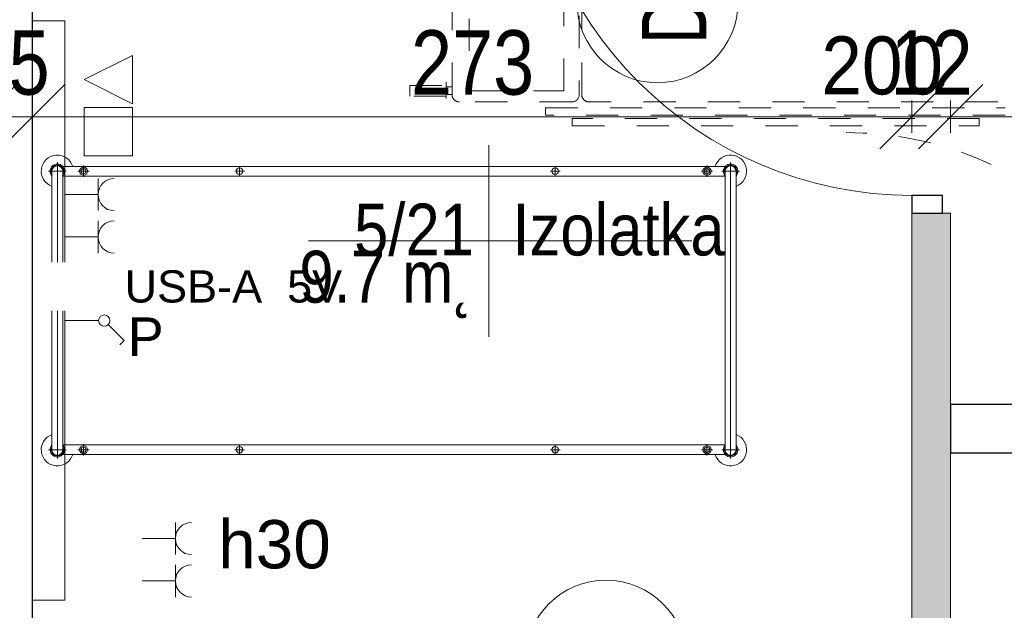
# Model space of a CAD drawing. Header units: centimetres. Extents: x -1631 to 1829, y -257 to 3158.
# Tile 110 of 128: x 8 to 314, y 2560 to 2744. Entities that reach past the tile are written whole.
import ezdxf

# ---------------------------------------------------------------- set-up
doc = ezdxf.new("R2010")
doc.units = ezdxf.units.CM
doc.linetypes.add('Kreska', pattern=[20, 10, -10])
for name, color, linetype, lineweight in [('A-ANNO-DIMS', 211, 'Continuous', 13), ('A-ANNO-DIMS-100', 211, 'Continuous', 13), ('A-ANNO-NOTE', 131, 'Continuous', 9), ('A-AREA-IDEN', 2, 'Continuous', 13), ('A-DETL-GENF', 92, 'Continuous', 9), ('A-DETL-MEDM', 33, 'Continuous', 13), ('A-DOOR', 31, 'Continuous', 13), ('A-GENM-HDLN', 13, 'Kreska', 9), ('A-WALL', 113, 'Continuous', 13), ('A-WALL-PATT', 111, 'Continuous', 13), ('I-FURN', 30, 'Continuous', 9), ('Q-SPCQ', 91, 'Continuous', 9), ('Q-SPCQ-HDLN', 91, 'Kreska', 9)]:
    doc.layers.add(name, color=color, linetype=linetype, lineweight=lineweight)
doc.styles.add('Arial', font='arial.ttf', dxfattribs={"width": 0.9, "height": 18})
doc.styles.add('Arial Narrow_5', font='ARIALN.TTF', dxfattribs={"height": 20})
doc.styles.add('Arial_1', font='arial.ttf', dxfattribs={"width": 0.7, "height": 20})
doc.styles.add('Arial_11', font='arial.ttf', dxfattribs={"width": 0.85, "height": 23})
doc.styles.add('Arial_4', font='arial.ttf', dxfattribs={"height": 10})
doc.styles.add('Arial_5', font='arial.ttf', dxfattribs={"height": 12})
doc.styles.add('Arial_6', font='arial.ttf', dxfattribs={"height": 15})
doc.dimstyles.new('Diagonal_1_100__0__wewnętrzne_1', dxfattribs={"dimscale": 30.48, "dimtxt": 20.468619, "dimasz": 0.656168, "dimexe": 0.164042, "dimexo": 0.0625, "dimgap": 0.032808, "dimtad": 1, "dimdec": 0, "dimdsep": 46, "dimtxsty": 'Arial Narrow_5', "dimblk1": 'OBLIQUE', "dimblk2": 'OBLIQUE', "dimsah": 1, "dimcen": 0.09, "dimazin": 0, "dimtfac": 1, "dimtdec": 4, "dimtix": 1, "dimtmove": 0, "dimatfit": 3, "dimfxl": 0.164042, "dimfxlon": 1, "dimtvp": 1, "dimtolj": 1, "dimtzin": 0, "dimarcsym": 2})
doc.dimstyles.new('Diagonal_1_100__0__wewnętrzne_2', dxfattribs={"dimscale": 30.48, "dimtxt": 20.468619, "dimasz": 0.656168, "dimexe": 0.164042, "dimexo": 0.0625, "dimgap": 0.032808, "dimtad": 1, "dimdec": 0, "dimdsep": 46, "dimtxsty": 'Arial Narrow_5', "dimblk1": 'OBLIQUE', "dimblk2": 'OBLIQUE', "dimsah": 1, "dimcen": 0.09, "dimazin": 0, "dimtfac": 1, "dimtdec": 4, "dimtix": 1, "dimtmove": 2, "dimatfit": 3, "dimfxl": 0.164042, "dimfxlon": 1, "dimtvp": 1, "dimtolj": 1, "dimtzin": 0, "dimarcsym": 2})

# ---------------------------------------------------------------- blocks, each defined once
blk = doc.blocks.new('łóżko 195x90 typ FAMED _102039_ - łóżko 195x90 typ FAMED _102039_-1233017-5_piętro III __10_50 m_ - stan projektowany')
at = {"layer": 'I-FURN'}
for p, q in [((45.97, 104.25), (-45.98, 104.25)), ((-43.25, 101.53), (-43.25, 106.98)), ((-43.25, 105.95), (43.25, 105.95)), ((43.25, 101.53), (43.25, 106.98)), ((-44.75, -103.1), (-44.75, 102.61)), ((-43.25, 102.55), (43.25, 102.55)), ((-41.75, 102.55), (-41.75, -103.1)), ((41.75, 102.61), (41.75, -103.05)), ((44.75, -103.1), (44.75, 102.61)), ((-43.25, 95.18), (-43.25, 98.68)), ((43.25, 95.18), (43.25, 98.68)), ((-45, 96.93), (-41.5, 96.93)), ((45, 96.93), (41.5, 96.93)), ((-44.75, 49.81), (-41.75, 49.81)), ((-43.25, 48.31), (-43.25, 51.31)), ((44.75, 49.81), (41.75, 49.81)), ((43.25, 48.31), (43.25, 51.31)), ((-44.75, -48.19), (-41.75, -48.19)), ((-43.25, -49.69), (-43.25, -46.69)), ((44.75, -48.19), (41.75, -48.19)), ((43.25, -49.69), (43.25, -46.69)), ((-45, -96.6), (-41.5, -96.6)), ((-43.25, -94.85), (-43.25, -98.35)), ((45, -96.6), (41.5, -96.6)), ((43.25, -94.85), (43.25, -98.35)), ((-43.25, -102.02), (-43.25, -107.47)), ((-43.25, -103.05), (43.25, -103.05)), ((43.25, -102.02), (43.25, -107.47)), ((-45.98, -104.75), (45.97, -104.75)), ((-43.25, -106.45), (43.25, -106.45))]:
    blk.add_line(p, q, dxfattribs=at)
for centre, radius in [((-43.25, 96.93), 1.25), ((43.25, 96.93), 1.25), ((-43.25, 96.93), 0.8), ((43.25, 96.93), 0.8), ((-43.25, 49.81), 1), ((43.25, 49.81), 1), ((-43.25, -48.19), 1), ((43.25, -48.19), 1), ((-43.25, -96.6), 1.25), ((-43.25, -96.6), 0.8), ((43.25, -96.6), 1.25), ((43.25, -96.6), 0.8)]:
    blk.add_circle(centre, radius, dxfattribs=at)
for centre, radius, start, end in [((-43.25, 104.25), 5, 19.8769, 252.5424), ((43.25, 104.25), 5, 287.4576, 160.1231), ((-43.25, 104.25), 2.23, 49.8221, 310.1779), ((-43.25, 104.25), 1.93, 62.0207, 297.9793), ((-43.25, 104.25), 1.7, 90, 270), ((43.25, 104.25), 2.23, 229.8221, 130.1779), ((43.25, 104.25), 1.93, 242.0207, 117.9793), ((43.25, 104.25), 1.7, 270, 90), ((-43.25, -104.75), 5, 107.4576, 340.1231), ((43.25, -104.75), 5, 199.8769, 72.5424), ((-43.25, -104.75), 2.23, 47.6113, 310.1779), ((-43.25, -104.75), 1.93, 62.0207, 297.9793), ((-43.25, -104.75), 1.7, 90, 270), ((43.25, -104.75), 2.23, 229.8221, 130.1779), ((43.25, -104.75), 1.93, 242.0207, 117.9793), ((43.25, -104.75), 1.7, 270, 90)]:
    blk.add_arc(centre, radius, start, end, dxfattribs=at)
blk = doc.blocks.new('DRZWI 1S - automatyczna etykieta - Drzwi 120-2381491-5_piętro III __10_50 m_ - stan projektowany')
at = {"layer": 'A-DETL-GENF'}
for p, q in [((-65.5, 6), (-65.5, -3.5)), ((-60, 6), (-65.5, 6)), ((-60, -3.5), (-60, 6)), ((65.5, 6), (60, 6)), ((60, 6), (60, -3.5)), ((65.5, -3.5), (65.5, 6)), ((-65.5, -3.5), (-60, -3.5)), ((60, -3.5), (65.5, -3.5))]:
    blk.add_line(p, q, dxfattribs=at)
at = {"layer": 'A-DETL-MEDM', "lineweight": 25}
for p, q in [((-60, 6), (-65.5, 6)), ((-65.5, 6), (-65.5, -3.5)), ((-60, -3.5), (-60, 6)), ((60, -3.5), (60, 6)), ((60, 6), (65.5, 6)), ((65.5, 6), (65.5, -3.5)), ((-65.5, -3.5), (-60, -3.5)), ((65.5, -3.5), (60, -3.5))]:
    blk.add_line(p, q, dxfattribs=at)
at = {"layer": 'A-DOOR'}
blk.add_line((60, 6), (60, 126), dxfattribs=at)
blk.add_arc((60, 6), 120, 90, 180, dxfattribs=at)
blk = doc.blocks.new('Panel Gazowo Oswietleniowy 1 - Type 1-2428028-5_piętro III __10_50 m_ - stan projektowany')
at = {"layer": 'Q-SPCQ'}
for p, q in [((-77.5, -7.5), (-77.5, -17.5)), ((102.5, -17.5), (102.5, -7.5)), ((-77.5, -17.5), (102.5, -17.5)), ((9.36, -17.5), (9.36, -28)), ((21.87, -27.83), (21.87, -17.5)), ((35.33, -27.83), (35.33, -17.5)), ((48.5, -27.83), (48.5, -17.5)), ((60.5, -23.5), (75.5, -23.5)), ((60.5, -38.5), (60.5, -23.5)), ((75.5, -23.5), (75.5, -38.5)), ((84.19, -23.5), (76.69, -38.5)), ((91.69, -38.5), (84.19, -23.5)), ((16.87, -27.83), (26.87, -27.83)), ((30.33, -27.83), (40.33, -27.83)), ((43.5, -27.83), (53.5, -27.83)), ((8.12, -30.98), (3.18, -35.93)), ((3.18, -35.93), (1.87, -34.62)), ((75.5, -38.5), (60.5, -38.5)), ((76.69, -38.5), (91.69, -38.5)), ((-71.5, -51.83), (-71.5, -41.5)), ((-58.33, -51.83), (-58.33, -41.5)), ((-76.5, -51.83), (-66.5, -51.83)), ((-63.33, -51.83), (-53.33, -51.83))]:
    blk.add_line(p, q, dxfattribs=at)
blk.add_circle((9.36, -29.75), 1.75, dxfattribs=at)
for centre, start in [((21.87, -32.83), 0), ((35.33, -32.83), 0), ((48.5, -32.83), 0), ((-71.5, -56.83), 360), ((-58.33, -56.83), 360)]:
    blk.add_arc(centre, 5, start, 180, dxfattribs=at)
blk = doc.blocks.new('Łóżko transportowe - łóżko PRAWY SKRĘT-2406520-5_piętro III __10_50 m_ - stan projektowany')
at = {"layer": 'A-GENM-HDLN'}
for p, q in [((-144.01, -83.34), (-144.01, -230.22)), ((-142.2, -243.73), (-142.2, -101.09)), ((-139.9, -101.09), (-139.9, -243.73)), ((-138.89, -109.11), (-138.89, -235.46)), ((-136.59, -109.11), (-138.89, -109.11)), ((-136.59, -235.46), (-136.59, -109.11)), ((-146.31, -232.52), (-210.71, -232.52)), ((-210.71, -233.31), (-146.31, -233.31)), ((-147.5, -238.03), (-209.87, -238.03)), ((-147.5, -267.5), (-147.5, -238.03)), ((-144.01, -235.61), (-144.01, -270.47)), ((-138.89, -235.46), (-136.59, -235.46)), ((-139.9, -243.73), (-142.2, -243.73)), ((-209.87, -267.5), (-147.5, -267.5)), ((-146.31, -272.77), (-210.71, -272.77)), ((-150.17, -274.65), (-145.11, -274.65)), ((-149.14, -285.9), (-149.14, -274.65)), ((-148.67, -274.65), (-148.67, -272.75)), ((-146.35, -274.65), (-146.35, -272.75)), ((-145.83, -274.65), (-145.83, -285.9)), ((-145.83, -285.9), (-149.14, -285.9))]:
    blk.add_line(p, q, dxfattribs=at)
for centre, start, end in [((-146.31, -230.22), 270, 0), ((-146.31, -235.61), 0, 90), ((-146.31, -270.47), 270, 0)]:
    blk.add_arc(centre, 2.3, start, end, dxfattribs=at)
at = {"layer": 'Q-SPCQ-HDLN'}
blk.add_arc((-28.77, -150.01), 105.71, 90, 180.198, dxfattribs=at)
blk = doc.blocks.new('DIMBLOCK81-5_piętro III __10_50 m_ - stan projektowany')
at = {"layer": 'A-ANNO-DIMS-100', "transparency": 16777216}
for p, q in [((-2.62, 2713.76), (7.38, 2723.76)), ((12.38, 2713.76), (22.38, 2723.76)), ((-2.62, 2718.76), (-2.62, 2708.76)), ((-2.62, 2713.76), (-2.62, 2718.76)), ((12.38, 2718.76), (12.38, 2708.76)), ((12.38, 2713.76), (12.38, 2718.76)), ((-2.62, 2713.76), (-12.62, 2703.76)), ((-2.62, 2713.76), (12.38, 2713.76)), ((12.38, 2713.76), (2.38, 2703.76))]:
    blk.add_line(p, q, dxfattribs=at)
at = {"layer": 'A-ANNO-DIMS-100', "color": 0, "transparency": 16777216, "insert": (-7.79, 2740.61), "char_height": 20, "width": 30.4105, "attachment_point": 1, "line_spacing_factor": 0.974696, "style": 'Arial Narrow_5'}
blk.add_mtext('15', dxfattribs=at)
blk = doc.blocks.new('_Oblique')
at = {"color": 0, "linetype": 'ByBlock', "lineweight": -2}
blk.add_line((-0.5, -0.5), (0.5, 0.5), dxfattribs=at)
blk = doc.blocks.new('DIMBLOCK82-5_piętro III __10_50 m_ - stan projektowany')
at = {"layer": 'A-ANNO-DIMS-100', "transparency": 16777216}
for p, q in [((12.38, 2713.76), (22.38, 2723.76)), ((285.38, 2713.76), (295.38, 2723.76)), ((12.38, 2718.76), (12.38, 2708.76)), ((12.38, 2713.76), (12.38, 2718.76)), ((285.38, 2718.76), (285.38, 2708.76)), ((285.38, 2713.76), (285.38, 2718.76)), ((12.38, 2713.76), (2.38, 2703.76)), ((12.38, 2713.76), (285.38, 2713.76)), ((285.38, 2713.76), (275.38, 2703.76))]:
    blk.add_line(p, q, dxfattribs=at)
at = {"layer": 'A-ANNO-DIMS-100', "color": 0, "transparency": 16777216, "insert": (129.87, 2740.61), "char_height": 20, "width": 45.6158, "attachment_point": 1, "line_spacing_factor": 0.974696, "style": 'Arial Narrow_5'}
blk.add_mtext('273', dxfattribs=at)
blk = doc.blocks.new('DIMBLOCK83-5_piętro III __10_50 m_ - stan projektowany')
at = {"layer": 'A-ANNO-DIMS-100', "transparency": 16777216}
for p, q in [((285.38, 2713.76), (295.38, 2723.76)), ((297.38, 2713.76), (307.38, 2723.76)), ((285.38, 2718.76), (285.38, 2708.76)), ((285.38, 2713.76), (285.38, 2718.76)), ((297.38, 2718.76), (297.38, 2708.76)), ((297.38, 2713.76), (297.38, 2718.76)), ((285.38, 2713.76), (275.38, 2703.76)), ((285.38, 2713.76), (297.38, 2713.76)), ((297.38, 2713.76), (287.38, 2703.76))]:
    blk.add_line(p, q, dxfattribs=at)
at = {"layer": 'A-ANNO-DIMS-100', "color": 0, "transparency": 16777216, "insert": (278.71, 2740.61), "char_height": 20, "width": 30.4105, "attachment_point": 1, "line_spacing_factor": 0.974696, "style": 'Arial Narrow_5'}
blk.add_mtext('12', dxfattribs=at)
blk = doc.blocks.new('DIMBLOCK84-5_piętro III __10_50 m_ - stan projektowany')
at = {"layer": 'A-ANNO-DIMS-100', "transparency": 16777216}
for p, q in [((297.38, 2713.76), (307.38, 2723.76)), ((530.38, 2713.76), (540.38, 2723.76)), ((297.38, 2718.76), (297.38, 2708.76)), ((297.38, 2713.76), (297.38, 2718.76)), ((530.38, 2718.76), (530.38, 2708.76)), ((530.38, 2713.76), (530.38, 2718.76)), ((297.38, 2713.76), (287.38, 2703.76)), ((297.38, 2713.76), (530.38, 2713.76)), ((530.38, 2713.76), (520.38, 2703.76))]:
    blk.add_line(p, q, dxfattribs=at)
at = {"layer": 'A-ANNO-DIMS-100', "color": 0, "transparency": 16777216, "insert": (413.66, 2709.75), "char_height": 20, "width": 45.6158, "attachment_point": 1, "line_spacing_factor": 0.974696, "style": 'Arial Narrow_5'}
blk.add_mtext('233', dxfattribs=at)
blk = doc.blocks.new('METKA_POMIESZCZENIA2 - Rozbudowana - bez ramki-2396678-5_piętro III __10_50 m_ - stan projektowany')
at = {"layer": 'A-AREA-IDEN'}
for p, q in [((0, 0.425), (0, 0)), ((0.0976, 0), (-0.8, 0)), ((-0.8, 0), (0.9, 0)), ((0, 0), (0, -0.425))]:
    blk.add_line(p, q, dxfattribs=at)

msp = doc.modelspace()

# ---------------------------------------------------------------- hatches: boundary and pattern name
at = {"layer": 'A-WALL-PATT'}
h = msp.add_hatch(color=9, dxfattribs=at)
h.paths.add_polyline_path([(297.38, 1852.33), (297.38, 1880.83), (285.38, 1880.83), (285.38, 1852.33), (287.38, 1852.33), (287.38, 1852.83), (296.88, 1852.83), (296.88, 1852.33)], flags=0)
h.paths.add_polyline_path([(297.38, 1971.83), (297.38, 2310.83), (285.38, 2310.83), (285.38, 1971.83)], flags=0)
h.paths.add_polyline_path([(285.38, 2411.83), (297.38, 2411.83), (297.38, 2683.83), (285.38, 2683.83), (285.38, 2452.33)], flags=0)
h.paths.add_polyline_path([(285.38, 2814.83), (297.38, 2814.83), (297.38, 2824.33), (285.38, 2824.33), (285.38, 2818.87)], flags=0)

# ---------------------------------------------------------------- linework, layer by layer
at = {"layer": 'A-ANNO-NOTE', "lineweight": 13}
for centre in [(206.38, 2749.33), (190.38, 2544.83)]:
    msp.add_circle(centre, 25, dxfattribs=at)
at = {"layer": 'A-WALL', "color": 7, "lineweight": 25}
for p, q in [((12.38, 2467.33), (12.38, 2793.33)), ((348.38, 2624.33), (297.38, 2624.33)), ((297.38, 2624.33), (297.38, 2609.33)), ((297.38, 2609.33), (348.38, 2609.33))]:
    msp.add_line(p, q, dxfattribs=at)
at = {"layer": 'A-WALL', "lineweight": 9}
for p, q in [((285.38, 2683.83), (285.38, 2467.33)), ((297.38, 2683.83), (294.88, 2683.83)), ((297.38, 2411.83), (297.38, 2683.83))]:
    msp.add_line(p, q, dxfattribs=at)

# ---------------------------------------------------------------- block references
at = {"layer": 'A-DOOR', "rotation": 89.99999999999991}
msp.add_blockref('DRZWI 1S - automatyczna etykieta - Drzwi 120-2381491-5_piętro III __10_50 m_ - stan projektowany', (291.38, 2749.33), dxfattribs=at)
at = {"layer": 'I-FURN', "rotation": 270.0000000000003}
msp.add_blockref('łóżko 195x90 typ FAMED _102039_ - łóżko 195x90 typ FAMED _102039_-1233017-5_piętro III __10_50 m_ - stan projektowany', (124.82, 2653.58), dxfattribs=at)
at = {"layer": 'Q-SPCQ'}
for name, p, rotation in [('Łóżko transportowe - łóżko PRAWY SKRĘT-2406520-5_piętro III __10_50 m_ - stan projektowany', (415.38, 2574.33), 270.0000000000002), ('Panel Gazowo Oswietleniowy 1 - Type 1-2428028-5_piętro III __10_50 m_ - stan projektowany', (4.88, 2641.08), 90.00000000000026)]:
    msp.add_blockref(name, p, dxfattribs=dict(at, rotation=rotation))

# ---------------------------------------------------------------- texts
at = {"layer": 'A-ANNO-NOTE', "lineweight": 211, "insert": (211.67, 2748.9), "char_height": 20, "width": 25.97, "attachment_point": 5, "rotation": 90, "line_spacing_factor": 0.936439, "style": 'Arial_1'}
msp.add_mtext('\\pxqc,t4.445,8.89,13.335,17.78,22.225,26.67,31.115,35.56,40.005,44.45,48.895,53.34,57.785,62.23,66.675,71.12,75.565,80.01,84.455,88.9,93.345,97.79,102.235,106.68,111.125,115.57,120.015,124.46,128.905,133.35,137.795,142.24;{D5}', dxfattribs=at)
at = {"layer": 'A-ANNO-NOTE', "lineweight": 211, "insert": (276.14, 2729.56), "char_height": 18, "width": 38.07, "attachment_point": 5, "line_spacing_factor": 0.936439, "style": 'Arial'}
msp.add_mtext('\\pxqc,t6.35,12.7,19.05,25.4,31.75,38.1,44.45,50.8,57.15,63.5,69.85,76.2,82.55,88.9,95.25,101.6,107.95,114.3,120.65,127,133.35,139.7,146.05,152.4,158.75,165.1,171.45,177.8,184.15,190.5,196.85,203.2;{200}', dxfattribs=at)
msp.add_mtext('\\pxqc,t6.35,12.7,19.05,25.4,31.75,38.1,44.45,50.8,57.15,63.5,69.85,76.2,82.55,88.9,95.25,101.6,107.95,114.3,120.65,127,133.35,139.7,146.05,152.4,158.75,165.1,171.45,177.8,184.15,190.5,196.85,203.2;{200}', dxfattribs=at)
at = {"layer": 'A-ANNO-NOTE', "lineweight": 13, "insert": (47.5, 2645.42), "char_height": 12, "width": 12.019, "attachment_point": 5, "line_spacing_factor": 0.936439, "style": 'Arial_5'}
msp.add_mtext('\\pxqc,t10.58333,21.16667,31.75,42.33333,52.91667,63.5,74.08333,84.66667,95.25,105.83333,116.41667,127,137.58333,148.16667,158.75,169.33333,179.91667,190.5,201.08333,211.66667,222.25,232.83333,243.41667,254,264.58333,275.16667,285.75,296.33333,306.91667,317.5,328.08333,338.66667;{P}', dxfattribs=at)
at = {"layer": 'A-ANNO-NOTE', "lineweight": 13, "insert": (68.19, 2588.48), "char_height": 15, "width": 36.764, "attachment_point": 1, "line_spacing_factor": 0.936439, "style": 'Arial_6', "bg_fill": 3, "box_fill_scale": 1.25, "bg_fill_color": 256, "bg_fill_true_color": 13158600, "bg_fill_transparency": 0}
msp.add_mtext('\\pxqr,t8.46667,16.93333,25.4,33.86667,42.33333,50.8,59.26667,67.73333,76.2,84.66667,93.13333,101.6,110.06667,118.53333,127,135.46667,143.93333,152.4,160.86667,169.33333,177.8,186.26667,194.73333,203.2,211.66667,220.13333,228.6,237.06667,245.53333,254,262.46667,270.93333;{h30}', dxfattribs=at)
at = {"layer": 'A-AREA-IDEN', "insert": (161.35, 2670.44), "char_height": 16.1, "width": 64.974, "attachment_point": 7, "line_spacing_factor": 0.936439, "style": 'Arial_11'}
msp.add_mtext('\\pxt3.69565,7.3913,11.08696,14.78261,18.47826,22.17391,25.86957,29.56522,33.26087,36.95652,40.65217,44.34783,48.04348,51.73913,55.43478,59.13043,62.82609,66.52174,70.21739,73.91304,77.6087,81.30435,85,88.69565,92.3913,96.08696,99.78261,103.47826,107.17391,110.86957,114.56522,118.26087;{Izolatka}', dxfattribs=at)

# ---------------------------------------------------------------- dimensions: what is measured, and where the dimension line sits
at = {"layer": 'A-ANNO-DIMS'}
for base, p1, p2, override, picture, middle in [((12.38, 2713.76), (-2.62, 2718.76), (12.38, 2718.76), {"dimpost": '<>', "dimfxl": 15}, 'DIMBLOCK81-5_piętro III __10_50 m_ - stan projektowany', (4.88, 2724.97)), ((285.38, 2713.76), (12.38, 2718.76), (285.38, 2718.76), {"dimpost": '<>', "dimfxl": 273}, 'DIMBLOCK82-5_piętro III __10_50 m_ - stan projektowany', (148.88, 2724.97)), ((297.38, 2713.76), (285.38, 2718.76), (297.38, 2718.76), {"dimpost": '<>', "dimfxl": 12}, 'DIMBLOCK83-5_piętro III __10_50 m_ - stan projektowany', (291.38, 2724.8))]:
    dim = msp.add_linear_dim(base=base, p1=p1, p2=p2, dimstyle='Diagonal_1_100__0__wewnętrzne_1', override=override, dxfattribs=at)
    dim.commit()
    dim.dimension.update_dxf_attribs({"geometry": picture, "text_midpoint": middle})
dim = msp.add_linear_dim(base=(530.38, 2713.76), p1=(297.38, 2718.76), p2=(530.38, 2718.76), dimstyle='Diagonal_1_100__0__wewnętrzne_2', override={"dimpost": '<>', "dimfxl": 233}, dxfattribs=at)
dim.commit()
dim.dimension.update_dxf_attribs({"geometry": 'DIMBLOCK84-5_piętro III __10_50 m_ - stan projektowany', "text_midpoint": (436.46, 2696.42), "dimtype": 160, "text_rotation": 360})

# ---------------------------------------------------------------- next in the draw order: texts
at = {"layer": 'A-ANNO-NOTE', "lineweight": 13, "insert": (74.72, 2660.98), "char_height": 10, "width": 113.1, "attachment_point": 5, "line_spacing_factor": 0.936439, "style": 'Arial_4', "bg_fill": 3, "box_fill_scale": 1.25, "bg_fill_color": 256, "bg_fill_true_color": 13158600, "bg_fill_transparency": 0}
msp.add_mtext('\\pxqc,t12.7,25.4,38.1,50.8,63.5,76.2,88.9,101.6,114.3,127,139.7,152.4,165.1,177.8,190.5,203.2,215.9,228.6,241.3,254,266.7,279.4,292.1,304.8,317.5,330.2,342.9,355.6,368.3,381,393.7,406.4;{USB-A  5V}', dxfattribs=at)

# ---------------------------------------------------------------- next in the draw order: block references
at = {"layer": 'A-AREA-IDEN', "xscale": 69.99999999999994, "yscale": 69.99999999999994, "zscale": 69.99999999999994}
msp.add_blockref('METKA_POMIESZCZENIA2 - Rozbudowana - bez ramki-2396678-5_piętro III __10_50 m_ - stan projektowany', (154.05, 2675.19), dxfattribs=at)

# ---------------------------------------------------------------- next in the draw order: texts
at = {"layer": 'A-AREA-IDEN', "char_height": 16.1, "line_spacing_factor": 0.936439, "style": 'Arial_11'}
for s, insert, width, attachment_point in [('\\pxqr,t3.69565,7.3913,11.08696,14.78261,18.47826,22.17391,25.86957,29.56522,33.26087,36.95652,40.65217,44.34783,48.04348,51.73913,55.43478,59.13043,62.82609,66.52174,70.21739,73.91304,77.6087,81.30435,85,88.69565,92.3913,96.08696,99.78261,103.47826,107.17391,110.86957,114.56522,118.26087;{5/21}', (149.39, 2670.44), 37.009, 9), ('\\pt84.99995,169.9999,255.00008,340.00003,424.99998,509.99993,595.00011,680.00006,765.00001,849.99996,934.99991,1020.00009,1105.00004,1189.99999,1274.99994,1359.99989,1445.00007,1530.00002,1614.99997,1699.99992,1785.0001,1870.00005,1955,2039.99995,2124.9999,2210.00008,2295.00003,2379.99998,2464.99993,2550.00011,2635.00006,2720.00001;9.7 m˛', (149.39, 2672.12), 53.55, 3)]:
    msp.add_mtext(s, dxfattribs=dict(at, insert=insert, width=width, attachment_point=attachment_point))

doc.saveas('drawing.dxf')
